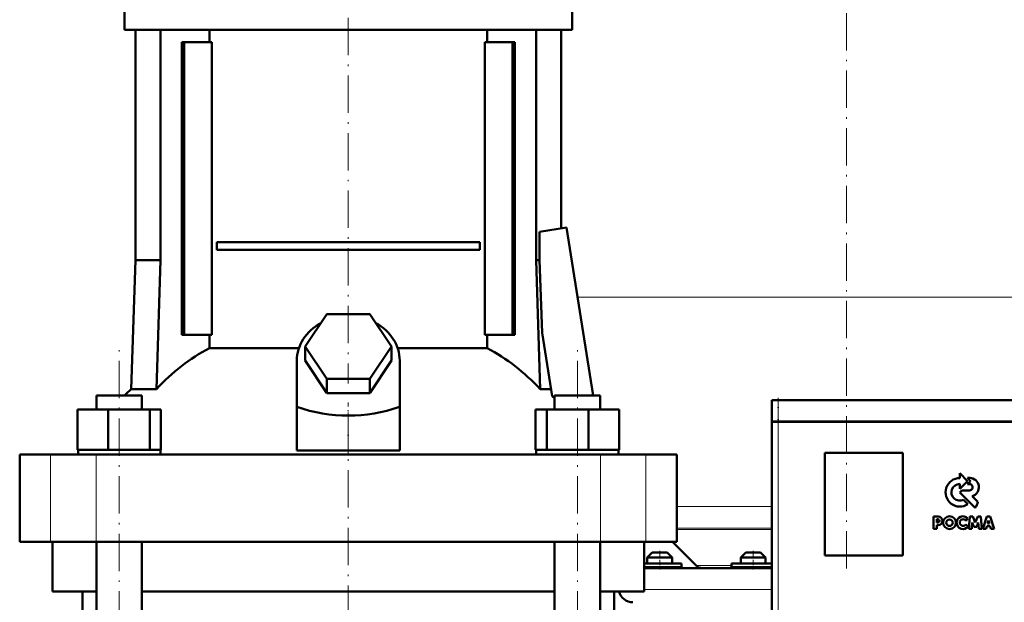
# Model space of a CAD drawing. Extents: x -1438 to 1837, y -1663 to 612.
# Tile 63 of 91: x -129 to 187, y 12 to 199. Entities that reach past the tile are written whole.
import ezdxf

# ---------------------------------------------------------------- set-up
doc = ezdxf.new("R2010")
doc.units = 0
doc.linetypes.add('DASHDOT', pattern=[18.5, 12, -3, 0.5, -3])

msp = doc.modelspace()

# ---------------------------------------------------------------- linework, layer by layer
at = {"color": 7, "linetype": 'DASHDOT', "lineweight": 18}
for p, q in [((136.79, 275.46), (136.79, 21.79)), ((-23.21, 218.4), (-23.21, 82.47)), ((-96.75, -107.32), (-96.75, 95.48)), ((50.33, -107.32), (50.33, 95.48)), ((114.79, 76.23), (114.79, 3.03)), ((-23.21, -105.42), (-23.21, 74.58))]:
    msp.add_line(p, q, dxfattribs=at)
at = {"color": 7, "lineweight": 50}
for p, q in [((-95.11, 207.08), (-95.11, 196.08)), ((48.69, 207.08), (48.69, 196.08)), ((-95.11, 196.08), (-23.21, 196.08)), ((-91.51, 196.08), (-91.51, 122.08)), ((-83.51, 196.08), (-83.51, 122.08)), ((-67.8, 192.08), (-67.8, 196.08)), ((-23.21, 196.08), (48.69, 196.08)), ((21.38, 196.08), (21.38, 192.08)), ((37.1, 196.08), (37.1, 122.08)), ((45.09, 196.08), (45.09, 132.3)), ((-75.92, 192.08), (-76.63, 192.08)), ((-76.63, 98.08), (-76.63, 192.08)), ((-67.07, 192.08), (-75.92, 192.08)), ((-75.92, 98.08), (-75.92, 192.08)), ((-67.07, 98.08), (-67.07, 192.08)), ((20.66, 192.08), (20.66, 98.08)), ((29.51, 192.08), (20.66, 192.08)), ((29.51, 98.08), (29.51, 192.08)), ((30.21, 192.08), (29.51, 192.08)), ((30.21, 192.08), (30.21, 98.08)), ((38.15, 131.2), (46.85, 132.58)), ((38.15, 122.08), (38.15, 131.2)), ((46.85, 132.58), (55.4, 78.58)), ((-65.4, 127.83), (18.98, 127.83)), ((-65.4, 127.83), (-65.4, 125.33)), ((18.98, 127.83), (18.98, 125.33)), ((18.98, 125.33), (-65.4, 125.33)), ((-91.51, 122.08), (-92.96, 80.64)), ((-83.51, 122.08), (-91.51, 122.08)), ((-83.51, 122.08), (-84.79, 80.64)), ((37.1, 122.08), (38.15, 122.08)), ((37.1, 122.08), (38.37, 80.64)), ((39.06, 98.68), (38.15, 122.08)), ((-37.07, 94.28), (-30.14, 104.67)), ((-30.14, 104.67), (-16.28, 104.67)), ((-16.28, 104.67), (-9.35, 94.28)), ((-76.63, 98.08), (-75.92, 98.08)), ((-75.92, 98.08), (-67.07, 98.08)), ((-67.8, 93.8), (-67.8, 98.08)), ((20.66, 98.08), (29.51, 98.08)), ((21.38, 98.08), (21.38, 93.8)), ((29.51, 98.08), (30.21, 98.08)), ((42.28, 78.36), (39.06, 98.68)), ((-67.8, 93.8), (-39.04, 93.8)), ((-30.14, 83.88), (-37.07, 94.28)), ((-37.07, 89.78), (-37.07, 94.28)), ((-9.35, 94.28), (-16.28, 83.88)), ((-9.35, 89.78), (-9.35, 94.28)), ((-7.38, 93.8), (21.38, 93.8)), ((-39.71, 74.93), (-39.71, 89.78)), ((-30.14, 79.38), (-37.07, 89.78)), ((-9.35, 89.78), (-16.28, 79.38)), ((-6.71, 74.93), (-6.71, 89.78)), ((-16.28, 83.88), (-30.14, 83.88)), ((-30.14, 79.38), (-30.14, 83.88)), ((-16.28, 79.38), (-16.28, 83.88)), ((-92.96, 80.64), (-84.79, 80.64)), ((-16.28, 79.38), (-30.14, 79.38)), ((38.37, 80.64), (41.92, 80.64)), ((-104.05, 78.58), (-101.91, 78.58)), ((-104.05, 74.08), (-104.05, 78.58)), ((-101.91, 78.58), (-89.45, 78.58)), ((-89.45, 74.08), (-89.45, 78.58)), ((43.03, 78.58), (55.49, 78.58)), ((43.03, 74.08), (43.03, 78.58)), ((55.49, 78.58), (57.63, 78.58)), ((57.63, 74.08), (57.63, 78.58)), ((57.63, 74.08), (57.63, 78.58)), ((114.79, 77.13), (112.79, 77.13)), ((112.79, 70.23), (112.79, 77.13)), ((114.79, 77.13), (194.79, 77.13)), ((-110.13, 74.08), (-100.33, 74.08)), ((-110.13, 61.08), (-110.13, 74.08)), ((-100.33, 74.08), (-86.95, 74.08)), ((-100.33, 61.08), (-100.33, 74.08)), ((-86.95, 61.08), (-86.95, 74.08)), ((-86.95, 74.08), (-83.36, 74.08)), ((-83.36, 61.08), (-83.36, 74.08)), ((-39.71, 60.94), (-39.71, 74.93)), ((-6.71, 60.94), (-6.71, 74.93)), ((36.95, 74.08), (40.53, 74.08)), ((36.95, 61.08), (36.95, 74.08)), ((40.53, 74.08), (53.92, 74.08)), ((40.53, 61.08), (40.53, 74.08)), ((53.92, 74.08), (63.71, 74.08)), ((53.92, 61.08), (53.92, 74.08)), ((63.71, 61.08), (63.71, 74.08)), ((63.71, 61.08), (63.71, 74.08)), ((114.79, 70.23), (112.79, 70.23)), ((112.79, 70.13), (113.38, 70.13)), ((112.79, 70.13), (112.79, 9.13)), ((112.89, 70.13), (112.89, 70.23)), ((113.38, 70.13), (114.79, 70.13)), ((114.79, 70.23), (194.79, 70.23)), ((194.79, 70.13), (114.79, 70.13)), ((-110.13, 61.08), (-109.12, 61.08)), ((-109.95, 59.58), (-109.95, 61.08)), ((-109.12, 61.08), (-101.35, 61.08)), ((-101.35, 61.08), (-100.33, 61.08)), ((-100.33, 61.08), (-98.95, 61.08)), ((-98.95, 61.08), (-88.33, 61.08)), ((-88.33, 61.08), (-86.95, 61.08)), ((-86.95, 61.08), (-86.58, 61.08)), ((-86.58, 61.08), (-83.55, 61.08)), ((-83.73, 61.08), (-83.36, 61.08)), ((-83.55, 61.08), (-83.55, 59.58)), ((-39.71, 60.94), (-23.21, 60.94)), ((-23.21, 60.94), (-6.71, 60.94)), ((36.95, 61.08), (37.32, 61.08)), ((37.13, 61.08), (40.16, 61.08)), ((37.13, 59.58), (37.13, 61.08)), ((40.16, 61.08), (40.53, 61.08)), ((40.53, 61.08), (41.91, 61.08)), ((41.91, 61.08), (52.54, 61.08)), ((52.54, 61.08), (53.92, 61.08)), ((53.92, 61.08), (54.93, 61.08)), ((54.93, 61.08), (62.7, 61.08)), ((62.7, 61.08), (63.71, 61.08)), ((63.53, 61.08), (63.53, 59.58)), ((63.53, 61.08), (63.53, 59.58)), ((129.79, 27.13), (129.79, 60.13)), ((129.79, 60.13), (154.79, 60.13)), ((154.79, 60.13), (154.79, 27.13)), ((-128.71, 59.58), (-118.77, 59.58)), ((-128.71, 31.58), (-128.71, 59.58)), ((-118.77, 59.58), (-104.2, 59.58)), ((-104.2, 59.58), (57.78, 59.58)), ((57.78, 59.58), (72.36, 59.58)), ((72.36, 59.58), (82.29, 59.58)), ((82.29, 31.58), (82.29, 59.58)), ((175.58, 51.09), (173.12, 53.57)), ((173.12, 53.57), (173.12, 52.05)), ((173.12, 48.63), (175.58, 51.09)), ((175.58, 52.09), (176.57, 51.09)), ((176.3, 52.09), (175.58, 52.09)), ((176.57, 51.09), (175.59, 50.1)), ((173.12, 50.15), (173.12, 48.63)), ((173.77, 48.09), (173.14, 47.46)), ((173.14, 47.46), (178.07, 42.52)), ((176.24, 48.09), (173.77, 48.09)), ((175.59, 50.1), (176.24, 50.1)), ((175.72, 43.68), (174.34, 45.05)), ((178.91, 44.42), (177.12, 46.22)), ((166.22, 39.68), (164.72, 39.68)), ((164.72, 39.68), (164.72, 35.79)), ((165.77, 38.82), (166.11, 38.82)), ((165.77, 37.8), (165.77, 38.82)), ((175.09, 38.36), (175.65, 39.13)), ((176.3, 39.67), (176.04, 35.79)), ((177.27, 39.67), (176.3, 39.67)), ((178.1, 37.73), (177.27, 39.67)), ((178.92, 39.67), (178.1, 37.73)), ((179.9, 39.67), (178.92, 39.67)), ((180.16, 35.79), (179.9, 39.67)), ((181.84, 39.66), (180.53, 35.79)), ((182.86, 39.66), (181.84, 39.66)), ((182.03, 37.44), (182.36, 38.4)), ((182.36, 38.4), (182.66, 37.44)), ((184.17, 35.79), (182.86, 39.66)), ((164.72, 35.79), (165.76, 35.79)), ((165.76, 36.95), (166.23, 36.95)), ((165.76, 35.79), (165.76, 36.95)), ((166.12, 37.8), (165.77, 37.8)), ((175.77, 36.46), (175.1, 37.15)), ((176.04, 35.79), (177, 35.79)), ((177, 35.79), (177.13, 37.72)), ((177.13, 37.72), (177.63, 36.39)), ((177.63, 36.39), (178.56, 36.39)), ((178.56, 36.39), (179.07, 37.72)), ((179.07, 37.72), (179.19, 35.79)), ((179.19, 35.79), (180.16, 35.79)), ((180.53, 35.79), (181.57, 35.79)), ((181.57, 35.79), (181.81, 36.57)), ((181.81, 36.57), (182.88, 36.57)), ((182.66, 37.44), (182.03, 37.44)), ((182.88, 36.57), (183.13, 35.79)), ((183.13, 35.79), (184.17, 35.79)), ((-118.77, 31.58), (-128.71, 31.58)), ((-104.2, 31.58), (-118.77, 31.58)), ((-118.21, 15.58), (-118.21, 31.58)), ((57.78, 31.58), (-104.2, 31.58)), ((-104.05, -90.42), (-104.05, 31.58)), ((-89.45, -90.42), (-89.45, 31.58)), ((43.03, -90.42), (43.03, 31.58)), ((57.63, -90.42), (57.63, 31.58)), ((72.36, 31.58), (57.78, 31.58)), ((71.79, 15.58), (71.79, 31.58)), ((82.29, 31.58), (72.36, 31.58)), ((88.5, 23.92), (80.84, 31.58)), ((74.39, 28.13), (72.79, 26.53)), ((78.79, 26.53), (72.79, 26.53)), ((72.79, 24.63), (72.79, 26.53)), ((77.99, 28.13), (74.39, 28.13)), ((79.19, 28.13), (77.99, 28.13)), ((80.79, 26.53), (78.79, 26.53)), ((79.19, 28.13), (80.79, 26.53)), ((80.79, 24.63), (80.79, 26.53)), ((104.39, 28.13), (102.79, 26.53)), ((110.79, 26.53), (102.79, 26.53)), ((102.79, 26.53), (102.79, 24.63)), ((109.19, 28.13), (104.39, 28.13)), ((110.79, 26.53), (109.19, 28.13)), ((110.79, 24.63), (110.79, 26.53)), ((154.79, 27.13), (129.79, 27.13)), ((83.79, 24.63), (71.79, 24.63)), ((71.79, 23.13), (112.79, 23.13)), ((83.79, 23.63), (83.79, 24.63)), ((103.29, 24.63), (99.79, 24.63)), ((99.79, 24.63), (99.79, 23.63)), ((112.79, 24.63), (103.29, 24.63)), ((-104.05, 15.58), (-118.21, 15.58)), ((-108.56, -90.42), (-108.56, 15.58)), ((-23.21, 15.58), (-89.45, 15.58)), ((43.03, 15.58), (-23.21, 15.58)), ((71.79, 15.58), (57.63, 15.58)), ((62.14, -90.42), (62.14, 15.58))]:
    msp.add_line(p, q, dxfattribs=at)
at = {"color": 7, "lineweight": 18}
for p, q in [((50.41, 110.13), (136.79, 110.13)), ((136.79, 110.13), (228.07, 110.13)), ((114.79, 70.23), (114.79, 77.13)), ((114.79, 70.13), (114.79, 70.23)), ((114.79, 9.13), (114.79, 70.13)), ((-118.77, 31.58), (-118.77, 59.58)), ((-104.2, 31.58), (-104.2, 59.58)), ((57.78, 31.58), (57.78, 59.58)), ((72.36, 31.58), (72.36, 59.58)), ((82.29, 42.93), (112.79, 42.93)), ((82.29, 35.93), (112.79, 35.93)), ((82.29, 35.52), (112.79, 35.52)), ((76.79, 23.63), (71.79, 23.63)), ((83.79, 23.63), (76.79, 23.63)), ((88.5, 23.92), (99.79, 23.92)), ((103.29, 23.63), (99.79, 23.63)), ((106.79, 23.63), (103.29, 23.63)), ((112.79, 23.63), (106.79, 23.63)), ((71.79, 16.23), (112.79, 16.23))]:
    msp.add_line(p, q, dxfattribs=at)
at = {"color": 7, "linetype": 'DASHDOT', "lineweight": 18, "ltscale": 0.419809}
msp.add_line((-23.21, 59.54), (-23.21, 76.33), dxfattribs=at)
at = {"color": 7, "linetype": 'DASHDOT', "lineweight": 18, "ltscale": 0.207015}
msp.add_line((114.79, 77.82), (114.79, 69.54), dxfattribs=at)
at = {"color": 7, "linetype": 'DASHDOT', "lineweight": 18, "ltscale": 0.150015}
for p, q in [((76.79, 28.63), (76.79, 22.63)), ((106.79, 28.63), (106.79, 22.63))]:
    msp.add_line(p, q, dxfattribs=at)
at = {"color": 7, "lineweight": 50}
for centre, radius in [((169.83, 37.72), 2.05), ((169.81, 37.7), 1.03)]:
    msp.add_circle(centre, radius, dxfattribs=at)
for centre, radius, start, end in [((-43.21, 28.55), 72.02, 133.6854, 136.0088), ((-6.21, 27.31), 70.4, 45.6234, 46.4754), ((173.13, 47.46), 4.58, 90.1383, 304.4298), ((176.24, 49.09), 3, 287.1499, 88.7273), ((173.13, 47.46), 2.69, 90.2347, 296.6674), ((176.25, 49.09), 1, 269.9385, 89.9386), ((173.26, 45.79), 5.82, 325.8057, 346.3515), ((166.12, 38.31), 0.509, 270.4383, 90.0947), ((166.21, 38.31), 1.36, 270.7089, 89.4662), ((174.16, 37.72), 2.05, 43.4814, 321.8497), ((174.19, 37.75), 1.08, 34.2807, 326.1974), ((84.29, 23.63), 0.5, 180, 270), ((90.41, 25.83), 2.7, 225, 270.0003), ((99.29, 23.63), 0.5, 270, 360), ((68.12, 16.63), 4.5, 193.4934, 270)]:
    msp.add_arc(centre, radius, start, end, dxfattribs=at)
for centre, major_axis, ratio, start_param, end_param in [((-23.21, 89.78), (-16.5, 0), 0.866025, 5.274709, 6.283185), ((-23.21, 89.78), (-16.5, 0), 0.866025, 3.141593, 4.150069), ((-40.87, 28.55), (0, 72.02), 0.882948, 0.43727, 0.762454), ((-5.55, 28.55), (0, 72.02), 0.882948, 5.520731, 5.845916), ((-23.21, 217.98), (0, 145.88), 0.577738, 2.94454, 3.338645)]:
    msp.add_ellipse(centre, major_axis=major_axis, ratio=ratio, start_param=start_param, end_param=end_param, dxfattribs=at)

doc.saveas('drawing.dxf')
